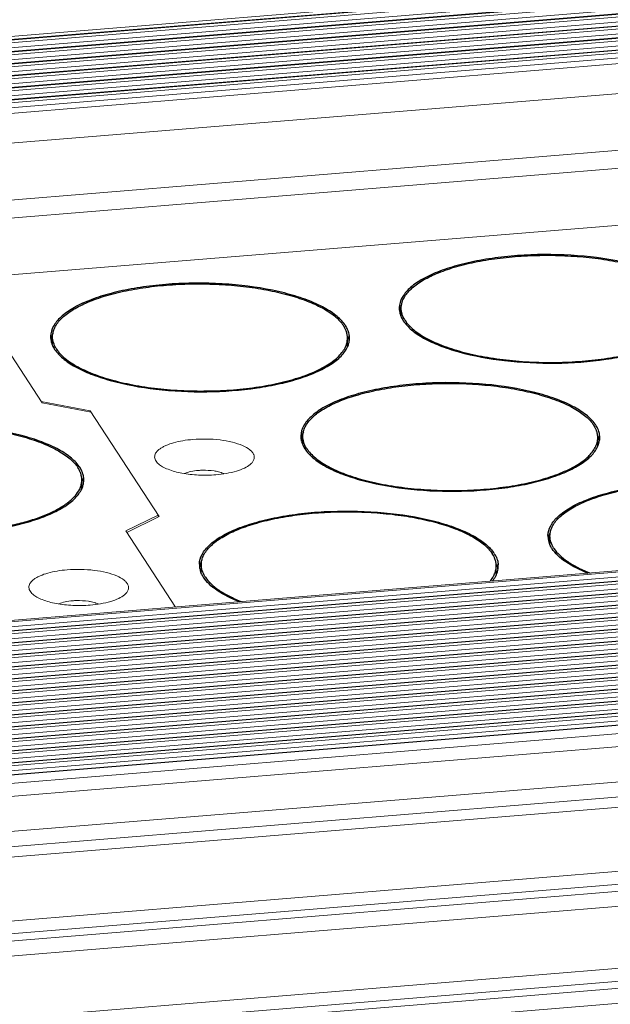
# Model space of a CAD drawing. Header units: millimetres. Extents: x 24895 to 26296, y -11704 to -10713.
# Tile 17 of 47: x 25882 to 25908, y -11367 to -11323. Entities that reach past the tile are written whole.
import ezdxf

# ---------------------------------------------------------------- set-up
doc = ezdxf.new("R2010")
doc.units = ezdxf.units.MM
doc.header["$LTSCALE"] = 50
doc.layers.get('0').update_dxf_attribs({"lineweight": 18})
doc.layers.add('02___PRT_ALL_AXES', color=7, linetype='Continuous')

msp = doc.modelspace()

# ---------------------------------------------------------------- linework, layer by layer
at = {"color": 7, "linetype": 'Continuous'}
for p, q in [((25772.789, -11332.447), (26185.226, -11298.637)), ((26185.479, -11298.773), (25772.913, -11332.594)), ((25772.989, -11332.709), (26185.554, -11298.888)), ((26185.457, -11298.757), (25773.011, -11332.568)), ((25773.119, -11332.922), (26185.606, -11299.108)), ((26185.812, -11299.284), (25773.247, -11333.105)), ((26185.79, -11299.267), (25773.345, -11333.078)), ((25773.322, -11333.22), (26185.887, -11299.399)), ((25773.452, -11333.433), (26185.939, -11299.618)), ((26186.145, -11299.794), (25773.58, -11333.615)), ((26186.123, -11299.778), (25773.678, -11333.589)), ((25773.655, -11333.73), (26186.22, -11299.909)), ((25773.785, -11333.944), (26186.273, -11300.129)), ((26186.478, -11300.305), (25773.913, -11334.126)), ((25773.988, -11334.241), (26186.553, -11300.42)), ((26186.456, -11300.289), (25774.011, -11334.1)), ((25774.041, -11334.461), (26186.606, -11300.64)), ((26186.811, -11300.816), (25774.246, -11334.637)), ((25774.321, -11334.752), (26186.887, -11300.931)), ((26186.79, -11300.799), (25774.344, -11334.61)), ((25774.374, -11334.971), (26186.939, -11301.15)), ((26187.145, -11301.326), (25774.58, -11335.147)), ((25774.655, -11335.262), (26187.22, -11301.442)), ((26187.123, -11301.31), (25774.677, -11335.121)), ((25774.707, -11335.482), (26187.272, -11301.661)), ((26187.515, -11301.895), (25774.95, -11335.716)), ((25774.943, -11337.057), (26187.509, -11303.236)), ((26186.991, -11305.824), (25774.426, -11339.645)), ((26187.491, -11306.59), (25774.926, -11340.411)), ((26180.962, -11309.673), (25782.941, -11342.302)), ((26201.594, -11323.471), (25789.028, -11357.292)), ((25789.066, -11357.35), (26201.631, -11323.529)), ((25789.118, -11357.569), (26201.684, -11323.748)), ((26201.889, -11323.925), (25789.324, -11357.745)), ((25789.399, -11357.861), (26201.964, -11324.04)), ((26201.868, -11323.908), (25789.422, -11357.719)), ((25789.452, -11358.08), (26202.017, -11324.259)), ((26202.223, -11324.435), (25789.657, -11358.256)), ((26202.201, -11324.419), (25789.755, -11358.23)), ((25789.732, -11358.371), (26202.298, -11324.55)), ((25789.785, -11358.591), (26202.35, -11324.77)), ((26202.556, -11324.946), (25789.991, -11358.767)), ((26202.534, -11324.929), (25790.088, -11358.741)), ((25790.066, -11358.882), (26202.631, -11325.061)), ((25790.118, -11359.101), (26202.683, -11325.281)), ((26202.889, -11325.457), (25790.324, -11359.278)), ((25790.399, -11359.393), (26202.964, -11325.572)), ((26202.867, -11325.44), (25790.422, -11359.251)), ((25790.529, -11359.606), (26203.016, -11325.791)), ((26203.222, -11325.967), (25790.657, -11359.788)), ((25790.732, -11359.903), (26203.297, -11326.082)), ((26203.2, -11325.951), (25790.755, -11359.762)), ((25790.862, -11360.116), (26203.35, -11326.302)), ((26203.555, -11326.478), (25790.99, -11360.299)), ((25791.065, -11360.414), (26203.63, -11326.593)), ((26203.534, -11326.462), (25791.088, -11360.273)), ((25791.196, -11360.627), (26203.683, -11326.813)), ((26203.889, -11326.989), (25791.323, -11360.81)), ((25791.398, -11360.925), (26203.964, -11327.104)), ((26203.867, -11326.972), (25791.421, -11360.783)), ((25791.529, -11361.138), (26204.016, -11327.323)), ((26204.222, -11327.499), (25791.657, -11361.32)), ((25791.732, -11361.435), (26204.297, -11327.614)), ((26204.2, -11327.483), (25791.755, -11361.294)), ((25791.862, -11361.649), (26204.349, -11327.834)), ((26204.555, -11328.01), (25791.99, -11361.831)), ((26204.533, -11327.994), (25792.088, -11361.805)), ((25792.065, -11361.946), (26204.63, -11328.125)), ((25792.195, -11362.159), (26204.683, -11328.345)), ((26204.888, -11328.521), (25792.323, -11362.342)), ((26204.866, -11328.504), (25792.421, -11362.315)), ((25792.398, -11362.457), (26204.963, -11328.636)), ((25792.529, -11362.67), (26205.016, -11328.855)), ((26205.221, -11329.031), (25792.656, -11362.852)), ((25792.731, -11362.967), (26205.297, -11329.147)), ((26205.2, -11329.015), (25792.754, -11362.826)), ((25792.862, -11363.181), (26205.349, -11329.366)), ((26205.555, -11329.542), (25792.989, -11363.363)), ((25793.065, -11363.478), (26205.63, -11329.657)), ((26205.533, -11329.526), (25793.087, -11363.337)), ((25793.195, -11363.691), (26205.682, -11329.877)), ((26205.866, -11330.036), (25793.301, -11363.857)), ((26205.888, -11330.053), (25793.323, -11363.874)), ((25793.55, -11364.222), (26206.115, -11330.401)), ((25793.908, -11364.771), (26206.25, -11330.968)), ((25794.888, -11366.272), (26206.392, -11332.538)), ((25795.306, -11366.914), (26206.307, -11333.221)), ((25795.599, -11367.363), (26204.899, -11333.81)), ((25879.93, -11335.49), (25882.85, -11339.966)), ((26206.67, -11336.524), (25797.124, -11370.098)), ((26206.805, -11337.091), (25797.294, -11370.662)), ((26206.833, -11337.405), (25797.38, -11370.971)), ((26206.748, -11338.088), (25797.537, -11371.634)), ((25884.995, -11340.314), (25882.805, -11339.897)), ((25882.85, -11339.966), (25885.041, -11340.383)), ((25888.091, -11345.058), (25884.995, -11340.314)), ((25884.995, -11340.314), (25884.995, -11340.383)), ((25797.984, -11374.377), (26207.061, -11340.842)), ((25798.052, -11374.949), (26207.196, -11341.409)), ((26207.224, -11341.723), (25798.078, -11375.263)), ((26207.139, -11342.405), (25798.139, -11375.934)), ((25888.046, -11344.989), (25886.594, -11345.704)), ((25886.639, -11345.774), (25888.091, -11345.058)), ((25888.045, -11345.081), (25888.046, -11344.989)), ((25886.594, -11345.704), (25888.817, -11349.112))]:
    msp.add_line(p, q, dxfattribs=at)
for points, knots in [([(25888.059, -11342.699), (25888.004, -11342.651), (25887.932, -11342.571), (25887.885, -11342.445), (25887.878, -11342.321), (25887.952, -11342.157), (25888.097, -11342.031), (25888.249, -11341.937), (25888.45, -11341.839), (25888.749, -11341.738), (25889.155, -11341.65), (25889.447, -11341.614), (25889.599, -11341.602)], [0, 0, 0, 0, 0.092168, 0.131283, 0.168472, 0.247355, 0.347146, 0.407402, 0.474674, 0.629027, 0.806355, 1, 1, 1, 1]), ([(25889.599, -11341.602), (25890.003, -11341.569), (25890.6, -11341.579), (25891.342, -11341.709), (25891.795, -11341.852), (25892.096, -11342.012), (25892.256, -11342.164), (25892.327, -11342.276), (25892.355, -11342.394), (25892.335, -11342.512), (25892.27, -11342.625), (25892.206, -11342.689), (25892.169, -11342.721)], [0, 0, 0, 0, 0.356257, 0.520483, 0.661473, 0.772491, 0.816532, 0.854084, 0.887576, 0.920699, 0.957272, 1, 1, 1, 1]), ([(25890.632, -11343.185), (25890.373, -11343.206), (25889.861, -11343.214), (25889.138, -11343.135), (25888.597, -11342.996), (25888.251, -11342.838), (25888.115, -11342.748), (25888.059, -11342.699)], [0, 0, 0, 0, 0.292169, 0.57402, 0.816701, 0.916501, 1, 1, 1, 1]), ([(25889.227, -11343.126), (25889.316, -11343.088), (25889.521, -11343.029), (25889.73, -11343), (25889.844, -11342.991)], [0, 0, 0, 0, 0.458924, 1, 1, 1, 1]), ([(25889.844, -11342.991), (25889.903, -11342.986), (25890.14, -11342.974), (25890.378, -11342.987), (25890.553, -11343.015)], [0, 0, 0, 0, 0.251244, 1, 1, 1, 1]), ([(25890.553, -11343.015), (25890.581, -11343.019), (25890.684, -11343.037), (25890.787, -11343.062), (25890.86, -11343.085)], [0, 0, 0, 0, 0.264347, 1, 1, 1, 1]), ([(25892.169, -11342.721), (25892.091, -11342.786), (25891.891, -11342.904), (25891.382, -11343.091), (25890.943, -11343.159), (25890.632, -11343.185)], [0, 0, 0, 0, 0.188145, 0.422768, 1, 1, 1, 1]), ([(25890.86, -11343.085), (25890.872, -11343.089), (25890.916, -11343.103), (25890.959, -11343.119), (25890.99, -11343.133)], [0, 0, 0, 0, 0.261505, 1, 1, 1, 1]), ([(25882.425, -11348.541), (25882.37, -11348.493), (25882.298, -11348.413), (25882.252, -11348.287), (25882.245, -11348.163), (25882.318, -11347.999), (25882.463, -11347.873), (25882.616, -11347.779), (25882.816, -11347.681), (25883.116, -11347.58), (25883.522, -11347.492), (25883.813, -11347.456), (25883.965, -11347.444)], [0, 0, 0, 0, 0.092168, 0.131283, 0.168472, 0.247355, 0.347146, 0.407402, 0.474674, 0.629027, 0.806355, 1, 1, 1, 1]), ([(25883.965, -11347.444), (25884.369, -11347.41), (25884.966, -11347.421), (25885.708, -11347.551), (25886.161, -11347.694), (25886.462, -11347.854), (25886.622, -11348.006), (25886.694, -11348.118), (25886.721, -11348.236), (25886.701, -11348.354), (25886.636, -11348.467), (25886.572, -11348.531), (25886.535, -11348.562)], [0, 0, 0, 0, 0.356257, 0.520483, 0.661473, 0.772491, 0.816532, 0.854084, 0.887576, 0.920699, 0.957272, 1, 1, 1, 1]), ([(25884.998, -11349.027), (25884.739, -11349.048), (25884.227, -11349.056), (25883.504, -11348.977), (25882.963, -11348.838), (25882.618, -11348.68), (25882.481, -11348.589), (25882.425, -11348.541)], [0, 0, 0, 0, 0.292169, 0.57402, 0.816701, 0.916501, 1, 1, 1, 1]), ([(25884.21, -11348.833), (25884.269, -11348.828), (25884.506, -11348.816), (25884.744, -11348.829), (25884.92, -11348.857)], [0, 0, 0, 0, 0.251244, 1, 1, 1, 1]), ([(25886.535, -11348.562), (25886.457, -11348.628), (25886.258, -11348.746), (25885.748, -11348.932), (25885.31, -11349.001), (25884.998, -11349.027)], [0, 0, 0, 0, 0.188145, 0.422768, 1, 1, 1, 1]), ([(25883.594, -11348.968), (25883.683, -11348.93), (25883.887, -11348.871), (25884.096, -11348.842), (25884.21, -11348.833)], [0, 0, 0, 0, 0.458924, 1, 1, 1, 1]), ([(25884.92, -11348.857), (25884.947, -11348.861), (25885.05, -11348.879), (25885.153, -11348.903), (25885.227, -11348.927)], [0, 0, 0, 0, 0.264347, 1, 1, 1, 1]), ([(25885.227, -11348.927), (25885.238, -11348.93), (25885.282, -11348.945), (25885.325, -11348.961), (25885.357, -11348.975)], [0, 0, 0, 0, 0.261505, 1, 1, 1, 1])]:
    msp.add_open_spline(points, degree=3, knots=knots, dxfattribs=at)
at = {"layer": '02___PRT_ALL_AXES', "color": 7, "linetype": 'Continuous'}
for p, q in [((25898.93, -11336.05), (25898.932, -11335.715)), ((25883.31, -11337.331), (25883.312, -11336.995)), ((25896.522, -11337.399), (25896.524, -11337.063)), ((25894.522, -11341.792), (25894.524, -11341.456)), ((25907.734, -11341.86), (25907.736, -11341.524)), ((25884.619, -11343.755), (25884.621, -11343.419)), ((25905.594, -11346.264), (25905.596, -11345.929)), ((25889.974, -11347.544), (25889.976, -11347.209)), ((25903.186, -11347.613), (25903.188, -11347.277))]:
    msp.add_line(p, q, dxfattribs=at)
for centre, radius, start, end in [((25899.725, -11335.719), 0.883, 178.3207, 179.7263), ((25899.726, -11335.719), 0.884, 179.7287, 183.8061), ((25899.742, -11335.717), 0.9, 183.8206, 189.0389), ((25899.781, -11335.995), 0.941, 163.6201, 171.6151), ((25899.786, -11335.71), 0.945, 189.0628, 195.3277), ((25899.843, -11335.695), 1.004, 195.3126, 199.0309), ((25899.828, -11336.008), 0.99, 162.3529, 163.6651), ((25899.881, -11335.682), 1.044, 199.0182, 200.5531), ((25895.233, -11337.278), 1.432, 33.1334, 35.1147), ((25900.243, -11335.537), 1.351, 211.705, 213.1278), ((25895.267, -11337.207), 1.287, 28.6776, 33.1871), ((25895.517, -11337.089), 1.01, 17.9254, 19.7633), ((25884.105, -11336.999), 0.883, 178.3207, 179.7263), ((25884.106, -11336.999), 0.884, 179.7287, 183.8061), ((25884.122, -11336.998), 0.9, 183.8206, 189.0389), ((25884.161, -11337.276), 0.941, 163.6201, 171.6151), ((25884.166, -11336.991), 0.945, 189.0628, 195.3277), ((25884.223, -11336.975), 1.004, 195.3126, 199.0309), ((25884.208, -11337.289), 0.99, 162.3529, 163.6651), ((25884.261, -11336.962), 1.044, 199.0182, 200.5531), ((25895.649, -11337.059), 0.875, 359.7076, 4.2131), ((25895.6, -11337.03), 1.017, 338.6003, 343.6344), ((25895.586, -11337.36), 1.031, 17.049, 20.859), ((25895.625, -11337.348), 0.989, 15.2991, 17.0329), ((25895.673, -11337.051), 0.941, 343.6201, 351.6151), ((25895.668, -11337.336), 0.945, 9.0628, 15.3277), ((25895.72, -11337.059), 0.894, 351.6597, 358.3023), ((25895.73, -11337.059), 0.884, 359.7287, 3.8061), ((25895.731, -11337.059), 0.883, 358.3198, 359.7263), ((25884.623, -11336.818), 1.351, 211.705, 213.1278), ((25895.648, -11337.394), 0.874, 356.2387, 359.7005), ((25906.479, -11341.668), 1.287, 28.6776, 33.1871), ((25906.445, -11341.739), 1.432, 33.1334, 35.1147), ((25906.73, -11341.55), 1.01, 17.9254, 19.7633), ((25895.317, -11341.46), 0.883, 178.3207, 179.7263), ((25895.318, -11341.46), 0.884, 179.7287, 183.8061), ((25895.334, -11341.459), 0.9, 183.8206, 189.0389), ((25895.373, -11341.737), 0.941, 163.6201, 171.6151), ((25895.378, -11341.451), 0.945, 189.0628, 195.3277), ((25895.435, -11341.436), 1.004, 195.3126, 199.0309), ((25895.42, -11341.75), 0.99, 162.3529, 163.6651), ((25906.861, -11341.52), 0.875, 359.7076, 4.2131), ((25906.798, -11341.821), 1.031, 17.049, 20.859), ((25906.837, -11341.809), 0.989, 15.2991, 17.0329), ((25906.885, -11341.512), 0.941, 343.6201, 351.6151), ((25906.88, -11341.797), 0.945, 9.0628, 15.3277), ((25906.932, -11341.52), 0.894, 351.6597, 358.3023), ((25906.942, -11341.52), 0.884, 359.7287, 3.8061), ((25906.943, -11341.52), 0.883, 358.3198, 359.7263), ((25895.473, -11341.423), 1.044, 199.0182, 200.5531), ((25895.835, -11341.279), 1.351, 211.705, 213.1278), ((25906.74, -11341.463), 1.095, 334.7147, 338.6066), ((25906.86, -11341.855), 0.874, 356.2387, 359.7005), ((25906.812, -11341.491), 1.017, 338.6003, 343.6344), ((25883.365, -11343.563), 1.287, 28.6776, 33.1871), ((25883.33, -11343.634), 1.432, 33.1334, 35.1147), ((25883.615, -11343.445), 1.01, 17.9254, 19.7633), ((25883.746, -11343.415), 0.875, 359.7076, 4.2131), ((25883.683, -11343.716), 1.031, 17.049, 20.859), ((25883.722, -11343.704), 0.989, 15.2991, 17.0329), ((25883.765, -11343.692), 0.945, 9.0628, 15.3277), ((25883.817, -11343.415), 0.894, 351.6597, 358.3023), ((25883.827, -11343.415), 0.884, 359.7287, 3.8061), ((25883.828, -11343.415), 0.883, 358.3198, 359.7263), ((25883.625, -11343.358), 1.095, 334.7293, 338.6067), ((25883.745, -11343.75), 0.874, 356.2387, 359.7005), ((25883.697, -11343.386), 1.017, 338.6003, 343.6344), ((25883.77, -11343.407), 0.941, 343.6201, 351.6151), ((25906.389, -11345.933), 0.883, 178.3207, 179.7263), ((25906.39, -11345.933), 0.884, 179.7287, 183.8061), ((25906.406, -11345.931), 0.9, 183.8206, 189.0389), ((25906.445, -11346.209), 0.941, 163.6201, 171.6151), ((25906.451, -11345.924), 0.945, 189.0628, 195.3277), ((25906.492, -11346.222), 0.99, 162.3529, 163.6651), ((25906.507, -11345.909), 1.004, 195.3126, 199.0309), ((25906.545, -11345.896), 1.044, 199.0182, 200.5531), ((25906.907, -11345.751), 1.351, 211.705, 213.1278), ((25901.932, -11347.421), 1.287, 28.6776, 33.1871), ((25901.897, -11347.492), 1.432, 33.1334, 35.1147), ((25902.182, -11347.303), 1.01, 17.9254, 19.7633), ((25890.769, -11347.213), 0.883, 178.3207, 179.7263), ((25890.77, -11347.213), 0.884, 179.7287, 183.8061), ((25890.786, -11347.212), 0.9, 183.8206, 189.0389), ((25890.825, -11347.49), 0.941, 163.6201, 171.6151), ((25890.831, -11347.204), 0.945, 189.0628, 195.3277), ((25890.887, -11347.189), 1.004, 195.3126, 199.0309), ((25890.872, -11347.502), 0.99, 162.3529, 163.6651), ((25902.313, -11347.273), 0.875, 359.7076, 4.2131), ((25902.25, -11347.574), 1.031, 17.049, 20.859), ((25902.289, -11347.562), 0.989, 15.2991, 17.0329), ((25902.337, -11347.265), 0.941, 343.6201, 351.6151), ((25902.332, -11347.55), 0.945, 9.0628, 15.3277), ((25902.384, -11347.273), 0.894, 351.6597, 358.3023), ((25902.394, -11347.273), 0.884, 359.7287, 3.8061), ((25902.395, -11347.273), 0.883, 358.3198, 359.7263), ((25890.925, -11347.176), 1.044, 199.0182, 200.5531), ((25891.287, -11347.032), 1.351, 211.705, 213.1278), ((25902.196, -11347.217), 1.091, 335.1518, 338.6118), ((25902.264, -11347.244), 1.017, 338.6003, 343.6344)]:
    msp.add_arc(centre, radius, start, end, dxfattribs=at)
for points, knots in [([(25912.024, -11335.174), (25911.914, -11335.016), (25911.6, -11334.712), (25910.991, -11334.339), (25910.213, -11334.01), (25908.922, -11333.625), (25907.075, -11333.337), (25905.139, -11333.287), (25903.575, -11333.4), (25902.471, -11333.557), (25901.463, -11333.783), (25900.585, -11334.07), (25899.861, -11334.408), (25899.312, -11334.791), (25898.947, -11335.215), (25898.847, -11335.543), (25898.842, -11335.693)], [0, 0, 0, 0, 0.039993, 0.089203, 0.147831, 0.21504, 0.368754, 0.534561, 0.616306, 0.69421, 0.766195, 0.830498, 0.885835, 0.931671, 0.968749, 1, 1, 1, 1]), ([(25899.061, -11335.248), (25899.141, -11335.103), (25899.315, -11334.898), (25899.6, -11334.664), (25899.866, -11334.487), (25900.173, -11334.319), (25900.65, -11334.101), (25901.334, -11333.863), (25902.245, -11333.64), (25903.249, -11333.474), (25904.317, -11333.372), (25905.421, -11333.336), (25906.527, -11333.368), (25907.606, -11333.466), (25908.626, -11333.627), (25909.559, -11333.848), (25910.264, -11334.082), (25910.762, -11334.298), (25911.085, -11334.464), (25911.369, -11334.64), (25911.676, -11334.874), (25911.869, -11335.076), (25911.965, -11335.222)], [0, 0, 0, 0, 0.036003, 0.05695, 0.080032, 0.10529, 0.132701, 0.193632, 0.261842, 0.335892, 0.414065, 0.494462, 0.575093, 0.653959, 0.729134, 0.798848, 0.861587, 0.889981, 0.916251, 0.940348, 0.96228, 1, 1, 1, 1]), ([(25896.404, -11336.454), (25896.294, -11336.297), (25895.98, -11335.993), (25895.371, -11335.62), (25894.593, -11335.29), (25893.302, -11334.906), (25891.455, -11334.617), (25889.519, -11334.568), (25887.955, -11334.68), (25886.851, -11334.838), (25885.843, -11335.063), (25884.965, -11335.35), (25884.241, -11335.689), (25883.692, -11336.072), (25883.327, -11336.495), (25883.227, -11336.823), (25883.222, -11336.973)], [0, 0, 0, 0, 0.039993, 0.089203, 0.147831, 0.21504, 0.368754, 0.534561, 0.616306, 0.69421, 0.766195, 0.830498, 0.885835, 0.931671, 0.968749, 1, 1, 1, 1]), ([(25883.441, -11336.529), (25883.521, -11336.383), (25883.695, -11336.179), (25883.98, -11335.944), (25884.246, -11335.767), (25884.553, -11335.599), (25885.03, -11335.381), (25885.713, -11335.144), (25886.625, -11334.92), (25887.629, -11334.755), (25888.697, -11334.653), (25889.801, -11334.617), (25890.907, -11334.648), (25891.986, -11334.746), (25893.006, -11334.908), (25893.939, -11335.128), (25894.644, -11335.363), (25895.142, -11335.578), (25895.465, -11335.745), (25895.749, -11335.921), (25896.056, -11336.154), (25896.249, -11336.357), (25896.344, -11336.502)], [0, 0, 0, 0, 0.036003, 0.05695, 0.080032, 0.10529, 0.132701, 0.193632, 0.261842, 0.335892, 0.414065, 0.494462, 0.575093, 0.653959, 0.729134, 0.798848, 0.861587, 0.889981, 0.916251, 0.940348, 0.96228, 1, 1, 1, 1]), ([(25898.955, -11335.539), (25898.948, -11335.553), (25898.921, -11335.608), (25898.899, -11335.665), (25898.885, -11335.708)], [0, 0, 0, 0, 0.255838, 1, 1, 1, 1]), ([(25898.932, -11335.715), (25898.932, -11335.699), (25898.934, -11335.638), (25898.942, -11335.576), (25898.952, -11335.531)], [0, 0, 0, 0, 0.248676, 1, 1, 1, 1]), ([(25898.952, -11335.531), (25898.957, -11335.507), (25898.983, -11335.409), (25899.024, -11335.315), (25899.061, -11335.248)], [0, 0, 0, 0, 0.242133, 1, 1, 1, 1]), ([(25899.093, -11336.247), (25899.042, -11336.165), (25898.961, -11335.993), (25898.931, -11335.805), (25898.932, -11335.715)], [0, 0, 0, 0, 0.51844, 1, 1, 1, 1]), ([(25899.111, -11336.276), (25899.16, -11336.35), (25899.278, -11336.498), (25899.498, -11336.702), (25899.766, -11336.898), (25900.082, -11337.084), (25900.441, -11337.259), (25900.995, -11337.483), (25901.78, -11337.722), (25902.813, -11337.938), (25903.934, -11338.084), (25905.107, -11338.156), (25906.294, -11338.151), (25907.457, -11338.069), (25908.557, -11337.912), (25909.415, -11337.72), (25910.04, -11337.531), (25910.459, -11337.378), (25910.838, -11337.211), (25911.173, -11337.033), (25911.463, -11336.844), (25911.705, -11336.646), (25911.897, -11336.44), (25912.037, -11336.226), (25912.123, -11336.007), (25912.143, -11335.856), (25912.144, -11335.783)], [0, 0, 0, 0, 0.018662, 0.039448, 0.06256, 0.088083, 0.116008, 0.146261, 0.213173, 0.287377, 0.366958, 0.449726, 0.533334, 0.615398, 0.693607, 0.765835, 0.799139, 0.830307, 0.859194, 0.885702, 0.909794, 0.931512, 0.951006, 0.968572, 0.984682, 1, 1, 1, 1]), ([(25898.904, -11336.048), (25898.911, -11336.068), (25898.944, -11336.15), (25898.987, -11336.227), (25899.024, -11336.283)], [0, 0, 0, 0, 0.241755, 1, 1, 1, 1]), ([(25899.024, -11336.283), (25899.122, -11336.434), (25899.405, -11336.728), (25899.963, -11337.093), (25900.68, -11337.419), (25901.882, -11337.809), (25903.623, -11338.12), (25905.836, -11338.227), (25907.701, -11338.093), (25909.097, -11337.84), (25910.012, -11337.595), (25910.798, -11337.298), (25911.432, -11336.955), (25911.9, -11336.575), (25912.108, -11336.271), (25912.167, -11336.121)], [0, 0, 0, 0, 0.038196, 0.084944, 0.140602, 0.204567, 0.351998, 0.513562, 0.672794, 0.746475, 0.813759, 0.873222, 0.923943, 0.965796, 1, 1, 1, 1]), ([(25883.335, -11336.82), (25883.328, -11336.833), (25883.301, -11336.888), (25883.279, -11336.945), (25883.265, -11336.989)], [0, 0, 0, 0, 0.255838, 1, 1, 1, 1]), ([(25883.312, -11336.995), (25883.312, -11336.98), (25883.314, -11336.918), (25883.322, -11336.857), (25883.332, -11336.812)], [0, 0, 0, 0, 0.248676, 1, 1, 1, 1]), ([(25883.332, -11336.812), (25883.337, -11336.788), (25883.363, -11336.69), (25883.404, -11336.596), (25883.441, -11336.529)], [0, 0, 0, 0, 0.242133, 1, 1, 1, 1]), ([(25896.468, -11336.747), (25896.463, -11336.734), (25896.443, -11336.68), (25896.417, -11336.628), (25896.397, -11336.589)], [0, 0, 0, 0, 0.244634, 1, 1, 1, 1]), ([(25896.553, -11336.731), (25896.545, -11336.711), (25896.512, -11336.629), (25896.469, -11336.551), (25896.432, -11336.495)], [0, 0, 0, 0, 0.241712, 1, 1, 1, 1]), ([(25896.521, -11336.995), (25896.52, -11336.977), (25896.512, -11336.903), (25896.496, -11336.831), (25896.478, -11336.778)], [0, 0, 0, 0, 0.246657, 1, 1, 1, 1]), ([(25896.612, -11337.001), (25896.61, -11336.978), (25896.601, -11336.886), (25896.577, -11336.796), (25896.553, -11336.731)], [0, 0, 0, 0, 0.245626, 1, 1, 1, 1]), ([(25883.284, -11337.329), (25883.291, -11337.349), (25883.324, -11337.43), (25883.367, -11337.508), (25883.404, -11337.563)], [0, 0, 0, 0, 0.241755, 1, 1, 1, 1]), ([(25883.473, -11337.528), (25883.422, -11337.445), (25883.341, -11337.274), (25883.311, -11337.085), (25883.312, -11336.995)], [0, 0, 0, 0, 0.51844, 1, 1, 1, 1]), ([(25883.491, -11337.556), (25883.54, -11337.631), (25883.658, -11337.779), (25883.878, -11337.983), (25884.146, -11338.178), (25884.462, -11338.364), (25884.821, -11338.539), (25885.375, -11338.764), (25886.16, -11339.003), (25887.192, -11339.219), (25888.314, -11339.365), (25889.487, -11339.436), (25890.674, -11339.431), (25891.837, -11339.349), (25892.937, -11339.193), (25893.795, -11339.001), (25894.42, -11338.811), (25894.839, -11338.658), (25895.218, -11338.492), (25895.553, -11338.314), (25895.843, -11338.125), (25896.085, -11337.927), (25896.277, -11337.72), (25896.417, -11337.507), (25896.503, -11337.287), (25896.523, -11337.137), (25896.524, -11337.063)], [0, 0, 0, 0, 0.018662, 0.039448, 0.06256, 0.088083, 0.116008, 0.146261, 0.213173, 0.287377, 0.366958, 0.449726, 0.533334, 0.615398, 0.693607, 0.765835, 0.799139, 0.830307, 0.859194, 0.885702, 0.909794, 0.931512, 0.951006, 0.968572, 0.984682, 1, 1, 1, 1]), ([(25883.404, -11337.563), (25883.502, -11337.714), (25883.785, -11338.008), (25884.343, -11338.373), (25885.06, -11338.7), (25886.262, -11339.089), (25888.003, -11339.4), (25890.216, -11339.508), (25892.08, -11339.374), (25893.477, -11339.121), (25894.392, -11338.876), (25895.178, -11338.578), (25895.812, -11338.235), (25896.28, -11337.855), (25896.488, -11337.552), (25896.547, -11337.401)], [0, 0, 0, 0, 0.038196, 0.084944, 0.140602, 0.204567, 0.351998, 0.513562, 0.672794, 0.746475, 0.813759, 0.873222, 0.923943, 0.965796, 1, 1, 1, 1]), ([(25907.616, -11340.915), (25907.506, -11340.758), (25907.193, -11340.454), (25906.584, -11340.081), (25905.805, -11339.751), (25904.514, -11339.367), (25902.667, -11339.078), (25900.731, -11339.029), (25899.168, -11339.141), (25898.063, -11339.299), (25897.056, -11339.524), (25896.177, -11339.811), (25895.453, -11340.15), (25894.904, -11340.533), (25894.539, -11340.956), (25894.439, -11341.284), (25894.434, -11341.434)], [0, 0, 0, 0, 0.039993, 0.089203, 0.147831, 0.21504, 0.368754, 0.534561, 0.616306, 0.69421, 0.766195, 0.830498, 0.885835, 0.931671, 0.968749, 1, 1, 1, 1]), ([(25894.653, -11340.99), (25894.733, -11340.844), (25894.907, -11340.64), (25895.192, -11340.405), (25895.458, -11340.228), (25895.765, -11340.06), (25896.242, -11339.842), (25896.926, -11339.605), (25897.837, -11339.381), (25898.841, -11339.216), (25899.91, -11339.113), (25901.013, -11339.078), (25902.12, -11339.109), (25903.198, -11339.207), (25904.218, -11339.369), (25905.151, -11339.589), (25905.857, -11339.824), (25906.354, -11340.039), (25906.677, -11340.206), (25906.961, -11340.382), (25907.268, -11340.615), (25907.462, -11340.818), (25907.557, -11340.963)], [0, 0, 0, 0, 0.036003, 0.05695, 0.080032, 0.10529, 0.132701, 0.193632, 0.261842, 0.335892, 0.414065, 0.494462, 0.575093, 0.653959, 0.729134, 0.798848, 0.861587, 0.889981, 0.916251, 0.940348, 0.96228, 1, 1, 1, 1]), ([(25884.502, -11342.81), (25884.391, -11342.653), (25884.078, -11342.349), (25883.469, -11341.976), (25882.691, -11341.646), (25881.399, -11341.261), (25879.552, -11340.973), (25877.616, -11340.924), (25876.053, -11341.036), (25874.948, -11341.193), (25873.941, -11341.419), (25873.062, -11341.706), (25872.338, -11342.045), (25871.789, -11342.428), (25871.424, -11342.851), (25871.324, -11343.179), (25871.32, -11343.329)], [0, 0, 0, 0, 0.039993, 0.089203, 0.147831, 0.21504, 0.368754, 0.534561, 0.616306, 0.69421, 0.766195, 0.830498, 0.885835, 0.931671, 0.968749, 1, 1, 1, 1]), ([(25871.538, -11342.884), (25871.618, -11342.739), (25871.792, -11342.535), (25872.077, -11342.3), (25872.344, -11342.123), (25872.65, -11341.955), (25873.127, -11341.737), (25873.811, -11341.5), (25874.722, -11341.276), (25875.726, -11341.111), (25876.795, -11341.008), (25877.898, -11340.973), (25879.005, -11341.004), (25880.083, -11341.102), (25881.103, -11341.264), (25882.036, -11341.484), (25882.742, -11341.718), (25883.239, -11341.934), (25883.562, -11342.101), (25883.846, -11342.277), (25884.154, -11342.51), (25884.347, -11342.713), (25884.442, -11342.858)], [0, 0, 0, 0, 0.036003, 0.05695, 0.080032, 0.10529, 0.132701, 0.193632, 0.261842, 0.335892, 0.414065, 0.494462, 0.575093, 0.653959, 0.729134, 0.798848, 0.861587, 0.889981, 0.916251, 0.940348, 0.96228, 1, 1, 1, 1]), ([(25894.547, -11341.281), (25894.54, -11341.294), (25894.513, -11341.349), (25894.491, -11341.406), (25894.477, -11341.45)], [0, 0, 0, 0, 0.255838, 1, 1, 1, 1]), ([(25894.524, -11341.456), (25894.524, -11341.441), (25894.526, -11341.379), (25894.535, -11341.318), (25894.544, -11341.272)], [0, 0, 0, 0, 0.248676, 1, 1, 1, 1]), ([(25894.544, -11341.272), (25894.55, -11341.249), (25894.575, -11341.15), (25894.616, -11341.057), (25894.653, -11340.99)], [0, 0, 0, 0, 0.242133, 1, 1, 1, 1]), ([(25907.68, -11341.208), (25907.675, -11341.195), (25907.655, -11341.141), (25907.63, -11341.089), (25907.609, -11341.05)], [0, 0, 0, 0, 0.244634, 1, 1, 1, 1]), ([(25907.765, -11341.192), (25907.757, -11341.172), (25907.724, -11341.09), (25907.681, -11341.012), (25907.644, -11340.956)], [0, 0, 0, 0, 0.241712, 1, 1, 1, 1]), ([(25907.734, -11341.456), (25907.732, -11341.437), (25907.725, -11341.364), (25907.708, -11341.292), (25907.691, -11341.239)], [0, 0, 0, 0, 0.246657, 1, 1, 1, 1]), ([(25907.824, -11341.462), (25907.822, -11341.439), (25907.813, -11341.347), (25907.789, -11341.257), (25907.765, -11341.192)], [0, 0, 0, 0, 0.245626, 1, 1, 1, 1]), ([(25894.685, -11341.989), (25894.634, -11341.906), (25894.553, -11341.735), (25894.524, -11341.546), (25894.524, -11341.456)], [0, 0, 0, 0, 0.51844, 1, 1, 1, 1]), ([(25894.703, -11342.017), (25894.752, -11342.092), (25894.87, -11342.24), (25895.09, -11342.444), (25895.358, -11342.639), (25895.674, -11342.825), (25896.033, -11343), (25896.587, -11343.225), (25897.372, -11343.464), (25898.405, -11343.68), (25899.526, -11343.826), (25900.699, -11343.897), (25901.887, -11343.892), (25903.049, -11343.81), (25904.15, -11343.654), (25905.007, -11343.462), (25905.632, -11343.272), (25906.051, -11343.119), (25906.43, -11342.953), (25906.766, -11342.775), (25907.055, -11342.586), (25907.297, -11342.387), (25907.489, -11342.181), (25907.629, -11341.968), (25907.715, -11341.748), (25907.736, -11341.597), (25907.736, -11341.524)], [0, 0, 0, 0, 0.018662, 0.039448, 0.06256, 0.088083, 0.116008, 0.146261, 0.213173, 0.287377, 0.366958, 0.449726, 0.533334, 0.615398, 0.693607, 0.765835, 0.799139, 0.830307, 0.859194, 0.885702, 0.909794, 0.931512, 0.951006, 0.968572, 0.984682, 1, 1, 1, 1]), ([(25894.496, -11341.79), (25894.503, -11341.81), (25894.537, -11341.891), (25894.579, -11341.968), (25894.616, -11342.024)], [0, 0, 0, 0, 0.241755, 1, 1, 1, 1]), ([(25894.616, -11342.024), (25894.713, -11342.174), (25894.992, -11342.464), (25895.541, -11342.827), (25896.247, -11343.151), (25897.43, -11343.539), (25899.148, -11343.853), (25901.337, -11343.969), (25903.186, -11343.846), (25904.579, -11343.606), (25905.499, -11343.37), (25906.294, -11343.081), (25906.943, -11342.747), (25907.431, -11342.377), (25907.66, -11342.079), (25907.73, -11341.93)], [0, 0, 0, 0, 0.037961, 0.084333, 0.139484, 0.202844, 0.348973, 0.509497, 0.668404, 0.742298, 0.810072, 0.870296, 0.921997, 0.964917, 1, 1, 1, 1]), ([(25884.565, -11343.103), (25884.56, -11343.09), (25884.54, -11343.036), (25884.515, -11342.984), (25884.494, -11342.945)], [0, 0, 0, 0, 0.244634, 1, 1, 1, 1]), ([(25884.65, -11343.087), (25884.643, -11343.067), (25884.609, -11342.985), (25884.566, -11342.907), (25884.529, -11342.851)], [0, 0, 0, 0, 0.241712, 1, 1, 1, 1]), ([(25881.155, -11345.512), (25881.407, -11345.463), (25881.888, -11345.356), (25882.566, -11345.156), (25883.163, -11344.924), (25883.67, -11344.665), (25884.023, -11344.422), (25884.247, -11344.214), (25884.42, -11344.018), (25884.546, -11343.805), (25884.61, -11343.583), (25884.621, -11343.473), (25884.621, -11343.419)], [0, 0, 0, 0, 0.178923, 0.344153, 0.493684, 0.626136, 0.741016, 0.792121, 0.839303, 0.923586, 0.962336, 1, 1, 1, 1]), ([(25884.619, -11343.35), (25884.617, -11343.332), (25884.61, -11343.259), (25884.593, -11343.187), (25884.576, -11343.134)], [0, 0, 0, 0, 0.246657, 1, 1, 1, 1]), ([(25884.709, -11343.357), (25884.708, -11343.334), (25884.698, -11343.242), (25884.674, -11343.152), (25884.65, -11343.087)], [0, 0, 0, 0, 0.245626, 1, 1, 1, 1]), ([(25905.507, -11345.907), (25905.511, -11345.756), (25905.611, -11345.428), (25905.976, -11345.005), (25906.525, -11344.622), (25907.249, -11344.284), (25908.128, -11343.997), (25909.135, -11343.771), (25910.24, -11343.613), (25911.803, -11343.501), (25913.739, -11343.551), (25915.586, -11343.839), (25916.878, -11344.223), (25917.656, -11344.553), (25918.265, -11344.926), (25918.578, -11345.23), (25918.689, -11345.388)], [0, 0, 0, 0, 0.031251, 0.068329, 0.114165, 0.169502, 0.233805, 0.30579, 0.383694, 0.465439, 0.631246, 0.78496, 0.852169, 0.910797, 0.960007, 1, 1, 1, 1]), ([(25871.501, -11343.919), (25871.598, -11344.069), (25871.877, -11344.359), (25872.426, -11344.721), (25873.133, -11345.046), (25874.316, -11345.434), (25876.033, -11345.747), (25878.222, -11345.864), (25880.072, -11345.741), (25881.464, -11345.5), (25882.384, -11345.264), (25883.179, -11344.976), (25883.829, -11344.642), (25884.317, -11344.271), (25884.545, -11343.974), (25884.615, -11343.825)], [0, 0, 0, 0, 0.037962, 0.084336, 0.139488, 0.202851, 0.348984, 0.509513, 0.668421, 0.742313, 0.810086, 0.870307, 0.922004, 0.964921, 1, 1, 1, 1]), ([(25905.725, -11345.462), (25905.805, -11345.317), (25905.979, -11345.112), (25906.264, -11344.878), (25906.531, -11344.701), (25906.837, -11344.533), (25907.314, -11344.315), (25907.998, -11344.077), (25908.909, -11343.853), (25909.913, -11343.688), (25910.982, -11343.586), (25912.085, -11343.55), (25913.192, -11343.582), (25914.27, -11343.68), (25915.29, -11343.841), (25916.223, -11344.062), (25916.929, -11344.296), (25917.426, -11344.512), (25917.749, -11344.678), (25918.033, -11344.854), (25918.341, -11345.087), (25918.534, -11345.29), (25918.629, -11345.436)], [0, 0, 0, 0, 0.036003, 0.05695, 0.080032, 0.10529, 0.132701, 0.193632, 0.261842, 0.335892, 0.414065, 0.494462, 0.575093, 0.653959, 0.729134, 0.798848, 0.861587, 0.889981, 0.916251, 0.940348, 0.96228, 1, 1, 1, 1]), ([(25889.887, -11347.187), (25889.891, -11347.037), (25889.991, -11346.709), (25890.356, -11346.286), (25890.905, -11345.903), (25891.629, -11345.564), (25892.508, -11345.277), (25893.515, -11345.051), (25894.62, -11344.894), (25896.183, -11344.782), (25898.119, -11344.831), (25899.966, -11345.119), (25901.257, -11345.504), (25902.036, -11345.834), (25902.645, -11346.207), (25902.958, -11346.511), (25903.068, -11346.668)], [0, 0, 0, 0, 0.031251, 0.068329, 0.114165, 0.169502, 0.233805, 0.30579, 0.383694, 0.465439, 0.631246, 0.78496, 0.852169, 0.910797, 0.960007, 1, 1, 1, 1]), ([(25890.105, -11346.742), (25890.185, -11346.597), (25890.359, -11346.393), (25890.644, -11346.158), (25890.911, -11345.981), (25891.217, -11345.813), (25891.694, -11345.595), (25892.378, -11345.358), (25893.289, -11345.134), (25894.293, -11344.969), (25895.362, -11344.866), (25896.465, -11344.831), (25897.572, -11344.862), (25898.65, -11344.96), (25899.67, -11345.122), (25900.603, -11345.342), (25901.309, -11345.576), (25901.806, -11345.792), (25902.129, -11345.959), (25902.413, -11346.135), (25902.721, -11346.368), (25902.914, -11346.571), (25903.009, -11346.716)], [0, 0, 0, 0, 0.036003, 0.05695, 0.080032, 0.10529, 0.132701, 0.193632, 0.261842, 0.335892, 0.414065, 0.494462, 0.575093, 0.653959, 0.729134, 0.798848, 0.861587, 0.889981, 0.916251, 0.940348, 0.96228, 1, 1, 1, 1]), ([(25905.617, -11345.745), (25905.622, -11345.721), (25905.647, -11345.623), (25905.688, -11345.529), (25905.725, -11345.462)], [0, 0, 0, 0, 0.242133, 1, 1, 1, 1]), ([(25905.549, -11345.922), (25905.554, -11345.908), (25905.573, -11345.85), (25905.598, -11345.794), (25905.62, -11345.753)], [0, 0, 0, 0, 0.244765, 1, 1, 1, 1]), ([(25905.596, -11345.929), (25905.596, -11345.913), (25905.598, -11345.852), (25905.607, -11345.79), (25905.617, -11345.745)], [0, 0, 0, 0, 0.248676, 1, 1, 1, 1]), ([(25905.757, -11346.461), (25905.706, -11346.379), (25905.625, -11346.207), (25905.596, -11346.019), (25905.596, -11345.929)], [0, 0, 0, 0, 0.51844, 1, 1, 1, 1]), ([(25905.688, -11346.497), (25905.675, -11346.478), (25905.629, -11346.403), (25905.591, -11346.323), (25905.568, -11346.262)], [0, 0, 0, 0, 0.259205, 1, 1, 1, 1]), ([(25907.31, -11347.603), (25906.959, -11347.465), (25906.474, -11347.233), (25905.949, -11346.824), (25905.76, -11346.607), (25905.688, -11346.497)], [0, 0, 0, 0, 0.5694, 0.801264, 1, 1, 1, 1]), ([(25905.775, -11346.49), (25905.847, -11346.6), (25906.037, -11346.816), (25906.404, -11347.101), (25906.867, -11347.366), (25907.214, -11347.518), (25907.401, -11347.591)], [0, 0, 0, 0, 0.198197, 0.429646, 0.697013, 1, 1, 1, 1]), ([(25889.929, -11347.202), (25889.933, -11347.188), (25889.953, -11347.13), (25889.978, -11347.074), (25889.999, -11347.033)], [0, 0, 0, 0, 0.244765, 1, 1, 1, 1]), ([(25889.976, -11347.209), (25889.976, -11347.194), (25889.978, -11347.132), (25889.987, -11347.071), (25889.996, -11347.025)], [0, 0, 0, 0, 0.248676, 1, 1, 1, 1]), ([(25889.996, -11347.025), (25890.002, -11347.001), (25890.027, -11346.903), (25890.068, -11346.81), (25890.105, -11346.742)], [0, 0, 0, 0, 0.242133, 1, 1, 1, 1]), ([(25903.132, -11346.961), (25903.127, -11346.948), (25903.107, -11346.894), (25903.082, -11346.842), (25903.061, -11346.803)], [0, 0, 0, 0, 0.244634, 1, 1, 1, 1]), ([(25903.096, -11346.709), (25903.109, -11346.728), (25903.155, -11346.804), (25903.194, -11346.884), (25903.217, -11346.945)], [0, 0, 0, 0, 0.259263, 1, 1, 1, 1]), ([(25903.186, -11347.208), (25903.184, -11347.19), (25903.177, -11347.117), (25903.16, -11347.045), (25903.143, -11346.992)], [0, 0, 0, 0, 0.246657, 1, 1, 1, 1]), ([(25903.217, -11346.945), (25903.225, -11346.967), (25903.255, -11347.055), (25903.272, -11347.146), (25903.276, -11347.215)], [0, 0, 0, 0, 0.256131, 1, 1, 1, 1]), ([(25890.137, -11347.742), (25890.086, -11347.659), (25890.005, -11347.488), (25889.976, -11347.299), (25889.976, -11347.209)], [0, 0, 0, 0, 0.51844, 1, 1, 1, 1]), ([(25902.912, -11347.959), (25902.955, -11347.906), (25903.033, -11347.799), (25903.121, -11347.627), (25903.175, -11347.453), (25903.188, -11347.335), (25903.188, -11347.277)], [0, 0, 0, 0, 0.274207, 0.528389, 0.76804, 1, 1, 1, 1]), ([(25890.068, -11347.777), (25890.055, -11347.758), (25890.009, -11347.683), (25889.971, -11347.604), (25889.948, -11347.543)], [0, 0, 0, 0, 0.259205, 1, 1, 1, 1]), ([(25891.69, -11348.883), (25891.339, -11348.745), (25890.854, -11348.514), (25890.329, -11348.105), (25890.14, -11347.887), (25890.068, -11347.777)], [0, 0, 0, 0, 0.5694, 0.801264, 1, 1, 1, 1]), ([(25890.155, -11347.77), (25890.227, -11347.88), (25890.417, -11348.097), (25890.784, -11348.382), (25891.247, -11348.646), (25891.594, -11348.798), (25891.781, -11348.871)], [0, 0, 0, 0, 0.198197, 0.429646, 0.697013, 1, 1, 1, 1]), ([(25903.186, -11347.676), (25903.175, -11347.7), (25903.125, -11347.798), (25903.061, -11347.89), (25903.009, -11347.955)], [0, 0, 0, 0, 0.238719, 1, 1, 1, 1])]:
    msp.add_open_spline(points, degree=3, knots=knots, dxfattribs=at)

doc.saveas('drawing.dxf')
